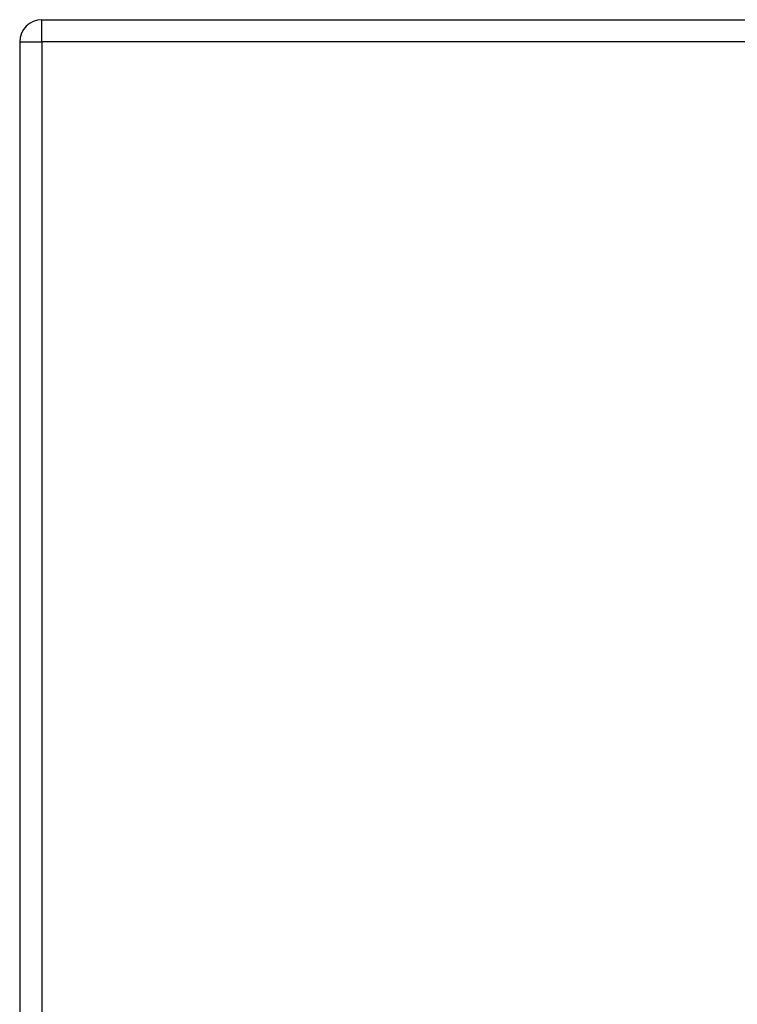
# Model space of a CAD drawing. Header units: inches. Extents: x 12 to 399, y 35 to 190.
# Tile 222 of 256: x 129.39 to 132.57, y 128.8 to 133.17. Entities that reach past the tile are written whole.
import ezdxf

# ---------------------------------------------------------------- set-up
doc = ezdxf.new("R2010")
doc.units = ezdxf.units.IN
doc.header["$MEASUREMENT"] = 0
doc.layers.add('Visible Edges(ANSI)', color=7, linetype='Continuous', lineweight=25)
doc.layers.add('Visible Tangent Edges(ANSI)', color=7, linetype='Continuous', lineweight=25)

msp = doc.modelspace()

# ---------------------------------------------------------------- linework, layer by layer
at = {"layer": 'Visible Edges(ANSI)'}
for p, q in [((129.4877, 133.1672), (171.0927, 133.1672)), ((129.3887, 133.0682), (129.3887, 96.3482))]:
    msp.add_line(p, q, dxfattribs=at)
msp.add_arc((129.4877, 133.0682), 0.099, 90, 180, dxfattribs=at)
at = {"layer": 'Visible Tangent Edges(ANSI)'}
for p, q in [((129.4877, 133.0682), (129.4877, 133.1672)), ((129.3887, 133.0682), (129.4877, 133.0682)), ((171.0927, 133.0682), (129.4877, 133.0682)), ((129.4877, 133.0682), (129.4877, 96.3482))]:
    msp.add_line(p, q, dxfattribs=at)

doc.saveas('drawing.dxf')
